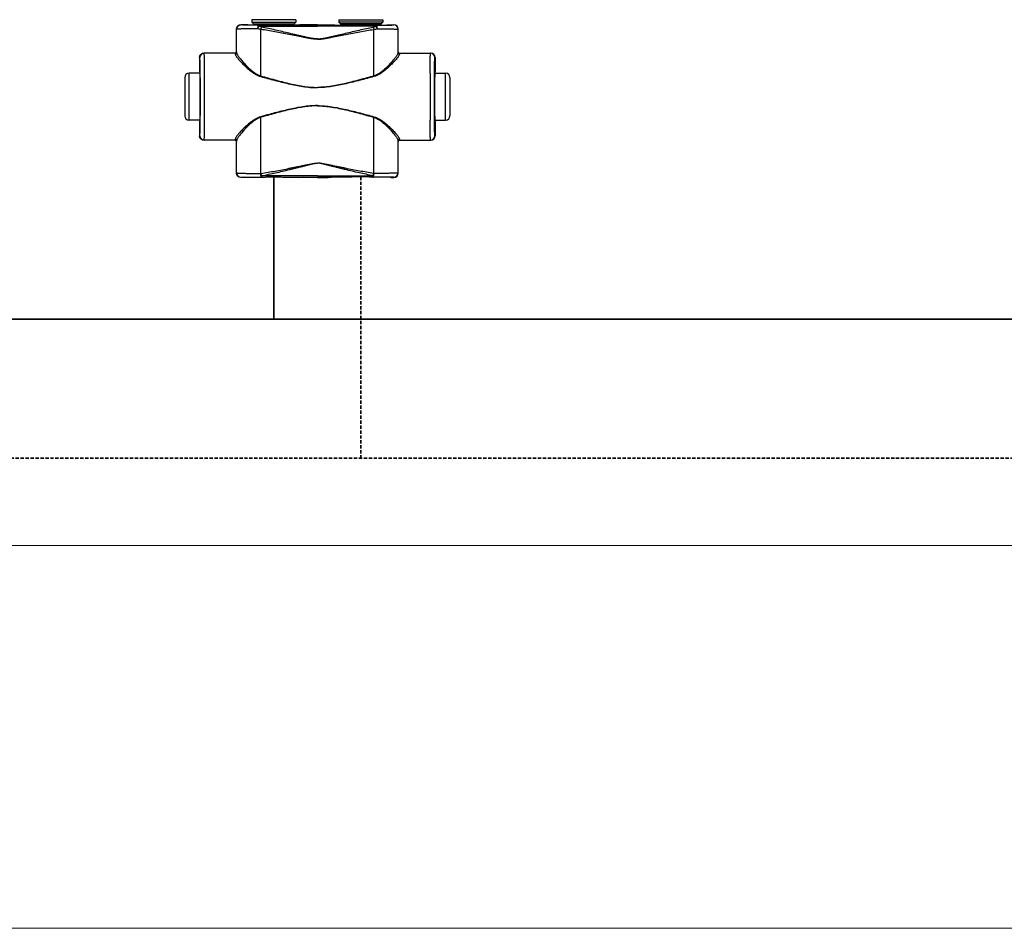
# Model space of a CAD drawing. Header units: millimetres. Extents: x 17747 to 112039, y -74980 to 446921.
# Tile 83 of 256: x 50422 to 50988, y -74980 to -74458. Entities that reach past the tile are written whole.
import ezdxf

# ---------------------------------------------------------------- set-up
doc = ezdxf.new("R2010")
doc.units = ezdxf.units.MM
doc.linetypes.add('phl_thick', pattern=[0])
doc.linetypes.add('VERDECKT', pattern=[9.525, 6.35, -3.175])
for name, color, linetype, lineweight in [('UT_SCHÉMA_PŘÍVOD', 10, 'Continuous', 35), ('UT_SCHÉMA_ZPÁTEČKA', 172, 'VERDECKT', 35), ('VZT_50 POPIS - OBECNE', 7, 'Continuous', 5)]:
    doc.layers.add(name, color=color, linetype=linetype, lineweight=lineweight)

msp = doc.modelspace()

# ---------------------------------------------------------------- linework, layer by layer
at = {"color": 0, "linetype": 'Continuous'}
for p, q in [((50580.55, -74458.31), (50555.35, -74458.31)), ((50555.35, -74458.31), (50555.35, -74459.71)), ((50555.35, -74459.71), (50556.3, -74460.66)), ((50555.35, -74459.71), (50580.55, -74459.71)), ((50556.3, -74460.66), (50579.6, -74460.66)), ((50580.55, -74459.71), (50579.6, -74460.66)), ((50580.55, -74458.31), (50580.55, -74459.71)), ((50605.35, -74458.31), (50630.55, -74458.31)), ((50605.35, -74458.31), (50605.35, -74459.71)), ((50630.55, -74459.71), (50605.35, -74459.71)), ((50605.35, -74459.71), (50606.3, -74460.66)), ((50629.6, -74460.66), (50606.3, -74460.66)), ((50630.55, -74459.71), (50629.6, -74460.66)), ((50630.55, -74458.31), (50630.55, -74459.71)), ((50546.57, -74463.83), (50546.45, -74463.71)), ((50546.45, -74476.71), (50546.45, -74463.71)), ((50549.07, -74461.33), (50548.95, -74461.21)), ((50550.6, -74461.21), (50548.95, -74461.21)), ((50550.95, -74461.31), (50550.6, -74461.21)), ((50556.45, -74461.02), (50579.45, -74461.02)), ((50556.45, -74461.02), (50556.45, -74461.38)), ((50564.1, -74461.4), (50559.25, -74461.4)), ((50559.25, -74462.1), (50559.25, -74461.4)), ((50559.25, -74462.1), (50592.95, -74462.1)), ((50592.95, -74461.4), (50571.8, -74461.4)), ((50579.45, -74461.02), (50579.45, -74461.38)), ((50586.7, -74461.21), (50584.95, -74461.31)), ((50592.95, -74461.21), (50586.7, -74461.21)), ((50592.95, -74461.21), (50599.2, -74461.21)), ((50592.95, -74461.4), (50614.1, -74461.4)), ((50626.65, -74462.1), (50592.95, -74462.1)), ((50599.2, -74461.21), (50600.95, -74461.31)), ((50629.45, -74461.02), (50606.45, -74461.02)), ((50606.45, -74461.02), (50606.45, -74461.38)), ((50621.8, -74461.4), (50626.65, -74461.4)), ((50626.65, -74462.1), (50626.65, -74461.4)), ((50629.45, -74461.02), (50629.45, -74461.38)), ((50634.95, -74461.31), (50635.3, -74461.21)), ((50635.3, -74461.21), (50636.95, -74461.21)), ((50636.83, -74461.33), (50636.95, -74461.21)), ((50639.33, -74463.83), (50639.45, -74463.71)), ((50639.45, -74476.71), (50639.45, -74463.71)), ((50545.75, -74477.51), (50527.75, -74477.51)), ((50546.45, -74476.71), (50546.55, -74476.71)), ((50639.45, -74476.71), (50639.35, -74476.71)), ((50640.15, -74477.51), (50658.15, -74477.51)), ((50525.46, -74480.01), (50525.25, -74480.01)), ((50525.25, -74480.01), (50525.25, -74488.16)), ((50660.44, -74480.01), (50660.65, -74480.01)), ((50660.65, -74480.01), (50660.65, -74488.16)), ((50525.5, -74489.01), (50519.25, -74489.01)), ((50519.25, -74516.01), (50519.25, -74489.01)), ((50525.25, -74488.16), (50525.46, -74488.51)), ((50525.64, -74488.52), (50525.64, -74488.51)), ((50660.26, -74488.52), (50660.26, -74488.51)), ((50660.4, -74489.01), (50666.65, -74489.01)), ((50660.65, -74488.16), (50660.44, -74488.51)), ((50666.65, -74516.01), (50666.65, -74489.01)), ((50516.75, -74491.51), (50516.75, -74513.51)), ((50669.15, -74491.51), (50669.15, -74513.51)), ((50525.5, -74516.01), (50519.25, -74516.01)), ((50525.46, -74516.51), (50525.25, -74516.86)), ((50525.25, -74516.86), (50525.25, -74525.01)), ((50525.64, -74516.51), (50525.64, -74516.5)), ((50660.26, -74516.51), (50660.26, -74516.5)), ((50660.4, -74516.01), (50666.65, -74516.01)), ((50660.44, -74516.51), (50660.65, -74516.86)), ((50660.65, -74516.86), (50660.65, -74525.01)), ((50525.25, -74525.01), (50525.46, -74525.01)), ((50545.75, -74527.51), (50527.75, -74527.51)), ((50546.55, -74528.31), (50546.45, -74528.31)), ((50546.45, -74546.41), (50546.45, -74528.31)), ((50639.35, -74528.31), (50639.45, -74528.31)), ((50639.45, -74546.41), (50639.45, -74528.31)), ((50640.15, -74527.51), (50658.15, -74527.51)), ((50660.65, -74525.01), (50660.44, -74525.01)), ((50546.45, -74546.41), (50546.57, -74546.29)), ((50548.95, -74548.91), (50549.07, -74548.79)), ((50550.6, -74548.91), (50548.95, -74548.91)), ((50550.95, -74548.81), (50550.6, -74548.91)), ((50560.49, -74546.66), (50560.67, -74546.66)), ((50560.82, -74548.72), (50560.99, -74548.72)), ((50592.95, -74547.97), (50560.99, -74547.97)), ((50560.99, -74548.72), (50560.99, -74547.97)), ((50560.99, -74548.72), (50562.25, -74548.72)), ((50573.65, -74548.72), (50592.95, -74548.72)), ((50586.7, -74548.91), (50584.95, -74548.81)), ((50592.95, -74548.91), (50586.7, -74548.91)), ((50592.95, -74547.97), (50624.91, -74547.97)), ((50612.25, -74548.72), (50592.95, -74548.72)), ((50592.95, -74548.91), (50599.2, -74548.91)), ((50599.2, -74548.91), (50600.95, -74548.81)), ((50624.91, -74548.72), (50623.65, -74548.72)), ((50624.91, -74548.72), (50624.91, -74547.97)), ((50625.08, -74548.72), (50624.91, -74548.72)), ((50625.41, -74546.66), (50625.23, -74546.66)), ((50634.95, -74548.81), (50635.3, -74548.91)), ((50635.3, -74548.91), (50636.95, -74548.91)), ((50636.95, -74548.91), (50636.83, -74548.79)), ((50639.45, -74546.41), (50639.33, -74546.29))]:
    msp.add_line(p, q, dxfattribs=at)
for centre, radius, start, end in [((50555.95, -74461.02), 0.5, 0, 45), ((50579.95, -74461.02), 0.5, 135, 180), ((50605.95, -74461.02), 0.5, 0, 45), ((50629.95, -74461.02), 0.5, 135, 180), ((50549.07, -74463.83), 2.5, 90.0025, 179.9975), ((50636.83, -74463.83), 2.5, 0.0025, 89.9975), ((50527.96, -74480.01), 2.5, 90.0022, 180.0011), ((50545.75, -74476.71), 0.8, 270.0036, 359.9972), ((50640.15, -74476.71), 0.8, 180.0028, 269.9964), ((50657.94, -74480.01), 2.5, 359.9989, 89.9978), ((50519.25, -74491.51), 2.5, 90, 180), ((48085.79, -74502.51), 2442.41, 359.68325, 0.31675), ((53100.11, -74502.51), 2442.41, 179.68325, 180.31675), ((50666.65, -74491.51), 2.5, 0, 90), ((50519.25, -74513.51), 2.5, 180, 270), ((50666.65, -74513.51), 2.5, 270, 0), ((50527.96, -74525.01), 2.5, 179.9989, 269.9978), ((50545.75, -74528.31), 0.8, 0.0028, 89.9964), ((50640.15, -74528.31), 0.8, 90.0036, 179.9972), ((50657.94, -74525.01), 2.5, 270.0022, 0.0011), ((50549.07, -74546.29), 2.5, 180.0025, 269.9975), ((50636.83, -74546.29), 2.5, 270.0025, 359.9975)]:
    msp.add_arc(centre, radius, start, end, dxfattribs=at)
at = {"color": 0, "linetype": 'Continuous', "extrusion": (0, 0, -1)}
for centre, major_axis, ratio, start_param, end_param in [((50548.95, -74463.71), (-1.77, 1.77), 0.999973, -0.785384, 0.785384), ((50567.95, -74461.31), (-17, 0), 0.005236, 4.941076, 6.283185), ((50567.95, -74461.31), (-17, 0), 0.005236, 3.141593, 4.483702), ((50527.75, -74480.01), (-2.5, 0), 0.999945, 0, 1.570796), ((50545.65, -74476.71), (-0.8, 0), 0.999986, -3.141593, -1.659157), ((50525.46, -74502.51), (0, 14), 0.010472, 0, 3.141593), ((50527.75, -74525.01), (-2.5, 0), 0.999945, -1.570796, 0), ((50545.65, -74528.31), (0.8, 0), 0.999986, -1.395381, 0), ((50548.95, -74546.41), (1.77, 1.77), 0.999973, -3.926977, -2.356208), ((50567.95, -74548.81), (-17, 0), 0.005236, 0, 1.229157), ((50567.95, -74548.81), (-17, 0), 0.005236, 1.912436, 3.141593)]:
    msp.add_ellipse(centre, major_axis=major_axis, ratio=ratio, start_param=start_param, end_param=end_param, dxfattribs=at)
at = {"color": 0, "linetype": 'Continuous'}
for centre, major_axis, ratio, start_param, end_param in [((50617.95, -74461.31), (17, 0), 0.005236, 3.141593, 4.483702), ((50617.95, -74461.31), (17, 0), 0.005236, 4.941076, 6.283185), ((50636.95, -74463.71), (1.77, 1.77), 0.999973, -0.785384, 0.785384), ((50640.25, -74476.71), (0.8, 0), 0.999986, -3.141593, -1.659157), ((50658.15, -74480.01), (2.5, 0), 0.999945, 0, 1.570796), ((50660.44, -74502.51), (0, 14), 0.010472, 0, 3.141593), ((50640.25, -74528.31), (-0.8, 0), 0.999986, -1.395381, 0), ((50658.15, -74525.01), (2.5, 0), 0.999945, -1.570796, 0), ((50617.95, -74548.81), (17, 0), 0.005236, 1.912436, 3.141593), ((50617.95, -74548.81), (17, 0), 0.005236, 0, 1.229157), ((50636.95, -74546.41), (-1.77, 1.77), 0.999973, -3.926977, -2.356208)]:
    msp.add_ellipse(centre, major_axis=major_axis, ratio=ratio, start_param=start_param, end_param=end_param, dxfattribs=at)
for points, knots in [([(50558.63, -74463.52), (50557.8, -74463.52), (50556.19, -74463.53), (50554.23, -74463.55), (50552.76, -74463.58), (50551.76, -74463.59), (50550.83, -74463.61), (50549.98, -74463.63), (50549.21, -74463.65), (50548.54, -74463.67), (50547.96, -74463.7), (50547.54, -74463.72), (50547.26, -74463.74), (50547.08, -74463.75), (50546.93, -74463.76), (50546.81, -74463.78), (50546.71, -74463.79), (50546.64, -74463.8), (50546.6, -74463.81), (50546.57, -74463.83), (50546.57, -74463.83)], [0, 0, 0, 0, 0.207034, 0.39928, 0.488214, 0.57154, 0.648707, 0.71921, 0.782588, 0.838437, 0.886403, 0.926186, 0.942933, 0.957549, 0.970012, 0.98031, 0.988432, 0.994377, 0.998178, 1, 1, 1, 1]), ([(50546.58, -74477.25), (50546.58, -74476.12), (50546.58, -74471.65), (50546.58, -74467.18), (50546.57, -74463.83)], [0, 0, 0, 0, 0.250733, 1, 1, 1, 1]), ([(50559.25, -74461.4), (50558.54, -74461.4), (50557.19, -74461.4), (50555.53, -74461.39), (50554.29, -74461.39), (50553.44, -74461.39), (50552.66, -74461.38), (50551.94, -74461.38), (50551.3, -74461.37), (50550.73, -74461.37), (50550.24, -74461.36), (50549.89, -74461.36), (50549.65, -74461.35), (50549.5, -74461.35), (50549.38, -74461.35), (50549.27, -74461.34), (50549.2, -74461.34), (50549.15, -74461.34), (50549.13, -74461.34), (50549.1, -74461.34), (50549.09, -74461.34), (50549.08, -74461.33), (50549.07, -74461.33), (50549.07, -74461.33)], [0, 0, 0, 0, 0.207653, 0.400343, 0.489423, 0.572844, 0.650059, 0.720565, 0.783909, 0.839692, 0.887568, 0.927242, 0.943927, 0.958477, 0.970869, 0.981088, 0.989117, 0.992306, 0.994945, 0.997032, 0.998568, 0.999554, 1, 1, 1, 1]), ([(50559.25, -74461.4), (50559.16, -74461.4), (50559.06, -74461.51), (50558.98, -74461.65), (50558.91, -74461.8), (50558.84, -74462.02), (50558.76, -74462.34), (50558.7, -74462.7), (50558.66, -74463.1), (50558.64, -74463.38), (50558.63, -74463.52)], [0, 0, 0, 0, 0.117156, 0.161001, 0.211236, 0.330442, 0.472834, 0.634922, 0.812344, 1, 1, 1, 1]), ([(50559.25, -74462.1), (50559.12, -74462.3), (50558.9, -74462.77), (50558.72, -74463.26), (50558.63, -74463.52)], [0, 0, 0, 0, 0.464895, 1, 1, 1, 1]), ([(50560.5, -74463.88), (50560.34, -74463.86), (50559.71, -74463.76), (50559.09, -74463.63), (50558.63, -74463.52)], [0, 0, 0, 0, 0.252579, 1, 1, 1, 1]), ([(50560.82, -74462.54), (50560.69, -74462.52), (50560.15, -74462.4), (50559.63, -74462.23), (50559.25, -74462.1)], [0, 0, 0, 0, 0.253704, 1, 1, 1, 1]), ([(50560.82, -74462.54), (50560.76, -74462.75), (50560.64, -74463.19), (50560.54, -74463.64), (50560.5, -74463.88)], [0, 0, 0, 0, 0.464569, 1, 1, 1, 1]), ([(50592.95, -74469.52), (50592.95, -74469.52), (50592.26, -74469.52), (50590.88, -74469.44), (50588.83, -74469.16), (50586.79, -74468.81), (50584.08, -74468.3), (50580.71, -74467.64), (50576.66, -74466.84), (50572.62, -74466.06), (50568.58, -74465.3), (50564.54, -74464.57), (50561.84, -74464.11), (50560.5, -74463.88)], [0.5000015, 0.5000015, 0.5000015, 0.5000015, 0.500002, 0.5313979, 0.5627848, 0.5941575, 0.6255147, 0.6881766, 0.7507583, 0.8132458, 0.8756245, 0.9378805, 1, 1, 1, 1]), ([(50560.51, -74490.65), (50560.51, -74488.42), (50560.51, -74479.49), (50560.5, -74470.57), (50560.5, -74463.88)], [0, 0, 0, 0, 0.250952, 1, 1, 1, 1]), ([(50592.95, -74469.34), (50592.95, -74469.34), (50592.61, -74469.34), (50591.92, -74469.31), (50590.54, -74469.18), (50588.84, -74468.9), (50586.82, -74468.48), (50584.81, -74468.02), (50582.8, -74467.55), (50580.13, -74466.91), (50576.79, -74466.11), (50572.8, -74465.16), (50568.8, -74464.25), (50564.81, -74463.37), (50562.15, -74462.81), (50560.82, -74462.54)], [0.499995, 0.499995, 0.499995, 0.499995, 0.4999958, 0.5157333, 0.5314718, 0.5629204, 0.5943483, 0.6257534, 0.6571339, 0.6884877, 0.7511054, 0.813586, 0.8759088, 0.9380534, 1, 1, 1, 1]), ([(50571.8, -74461.4), (50571.17, -74461.4), (50569.88, -74461.43), (50567.95, -74461.45), (50566.02, -74461.43), (50564.73, -74461.4), (50564.1, -74461.4)], [0, 0, 0, 0, 0.248355, 0.5, 0.751645, 1, 1, 1, 1]), ([(50592.95, -74469.34), (50592.95, -74469.34), (50593.3, -74469.34), (50593.98, -74469.31), (50595.36, -74469.18), (50597.06, -74468.9), (50599.08, -74468.48), (50601.09, -74468.02), (50603.1, -74467.55), (50605.77, -74466.91), (50609.11, -74466.11), (50613.1, -74465.16), (50617.1, -74464.25), (50621.09, -74463.37), (50623.75, -74462.81), (50625.08, -74462.54)], [0.499995, 0.499995, 0.499995, 0.499995, 0.4999958, 0.5157333, 0.5314718, 0.5629204, 0.5943483, 0.6257534, 0.6571339, 0.6884877, 0.7511054, 0.813586, 0.8759088, 0.9380534, 1, 1, 1, 1]), ([(50592.95, -74469.52), (50592.95, -74469.52), (50593.64, -74469.52), (50595.02, -74469.44), (50597.07, -74469.16), (50599.11, -74468.81), (50601.82, -74468.3), (50605.19, -74467.64), (50609.24, -74466.84), (50613.28, -74466.06), (50617.33, -74465.3), (50621.36, -74464.57), (50624.06, -74464.11), (50625.4, -74463.88)], [0.5000015, 0.5000015, 0.5000015, 0.5000015, 0.500002, 0.5313979, 0.5627848, 0.5941575, 0.6255147, 0.6881766, 0.7507583, 0.8132458, 0.8756245, 0.9378805, 1, 1, 1, 1]), ([(50614.1, -74461.4), (50614.73, -74461.4), (50616.02, -74461.43), (50617.95, -74461.45), (50619.88, -74461.43), (50621.17, -74461.4), (50621.8, -74461.4)], [0, 0, 0, 0, 0.248355, 0.5, 0.751645, 1, 1, 1, 1]), ([(50625.08, -74462.54), (50625.21, -74462.52), (50625.75, -74462.4), (50626.27, -74462.23), (50626.65, -74462.1)], [0, 0, 0, 0, 0.253704, 1, 1, 1, 1]), ([(50625.08, -74462.54), (50625.14, -74462.75), (50625.26, -74463.19), (50625.36, -74463.64), (50625.4, -74463.88)], [0, 0, 0, 0, 0.464569, 1, 1, 1, 1]), ([(50625.39, -74490.65), (50625.39, -74488.42), (50625.39, -74479.49), (50625.4, -74470.57), (50625.4, -74463.88)], [0, 0, 0, 0, 0.250952, 1, 1, 1, 1]), ([(50625.4, -74463.88), (50625.56, -74463.86), (50626.19, -74463.76), (50626.81, -74463.63), (50627.27, -74463.52)], [0, 0, 0, 0, 0.252579, 1, 1, 1, 1]), ([(50626.65, -74461.4), (50627.36, -74461.4), (50628.71, -74461.4), (50630.37, -74461.39), (50631.61, -74461.39), (50632.46, -74461.39), (50633.24, -74461.38), (50633.96, -74461.38), (50634.6, -74461.37), (50635.17, -74461.37), (50635.66, -74461.36), (50636.01, -74461.36), (50636.25, -74461.35), (50636.4, -74461.35), (50636.52, -74461.35), (50636.63, -74461.34), (50636.7, -74461.34), (50636.75, -74461.34), (50636.78, -74461.34), (50636.8, -74461.34), (50636.81, -74461.34), (50636.82, -74461.33), (50636.83, -74461.33), (50636.83, -74461.33)], [0, 0, 0, 0, 0.207653, 0.400343, 0.489423, 0.572844, 0.650059, 0.720565, 0.783909, 0.839692, 0.887568, 0.927242, 0.943927, 0.958477, 0.970869, 0.981088, 0.989117, 0.992306, 0.994945, 0.997032, 0.998568, 0.999554, 1, 1, 1, 1]), ([(50626.65, -74461.4), (50626.74, -74461.4), (50626.84, -74461.51), (50626.92, -74461.65), (50626.99, -74461.8), (50627.06, -74462.02), (50627.14, -74462.34), (50627.2, -74462.7), (50627.24, -74463.1), (50627.26, -74463.38), (50627.27, -74463.52)], [0, 0, 0, 0, 0.117156, 0.161001, 0.211236, 0.330442, 0.472834, 0.634922, 0.812344, 1, 1, 1, 1]), ([(50626.65, -74462.1), (50626.78, -74462.3), (50627.01, -74462.77), (50627.18, -74463.26), (50627.27, -74463.52)], [0, 0, 0, 0, 0.464895, 1, 1, 1, 1]), ([(50627.27, -74463.52), (50628.1, -74463.52), (50629.71, -74463.53), (50631.67, -74463.55), (50633.14, -74463.58), (50634.14, -74463.59), (50635.07, -74463.61), (50635.92, -74463.63), (50636.69, -74463.65), (50637.36, -74463.67), (50637.94, -74463.7), (50638.36, -74463.72), (50638.64, -74463.74), (50638.82, -74463.75), (50638.97, -74463.76), (50639.09, -74463.78), (50639.19, -74463.79), (50639.26, -74463.8), (50639.3, -74463.81), (50639.33, -74463.83), (50639.33, -74463.83)], [0, 0, 0, 0, 0.207034, 0.39928, 0.488214, 0.57154, 0.648707, 0.71921, 0.782588, 0.838437, 0.886403, 0.926186, 0.942933, 0.957549, 0.970012, 0.98031, 0.988432, 0.994377, 0.998178, 1, 1, 1, 1]), ([(50639.32, -74477.25), (50639.32, -74476.12), (50639.32, -74471.65), (50639.32, -74467.18), (50639.33, -74463.83)], [0, 0, 0, 0, 0.250733, 1, 1, 1, 1]), ([(50528.16, -74489.01), (50528.15, -74488.17), (50528.14, -74486.57), (50528.13, -74484.63), (50528.11, -74483.22), (50528.1, -74482.26), (50528.09, -74481.39), (50528.07, -74480.6), (50528.06, -74479.9), (50528.05, -74479.28), (50528.03, -74478.75), (50528.02, -74478.37), (50528.01, -74478.11), (50528, -74477.96), (50528, -74477.82), (50527.99, -74477.71), (50527.98, -74477.63), (50527.98, -74477.57), (50527.97, -74477.53), (50527.96, -74477.51), (50527.96, -74477.51), (50527.96, -74477.51)], [0, 0, 0, 0, 0.218984, 0.416191, 0.505653, 0.588551, 0.664564, 0.733396, 0.794781, 0.848478, 0.894279, 0.932006, 0.947796, 0.961515, 0.973152, 0.982695, 0.990138, 0.995479, 0.998726, 0.999584, 1, 1, 1, 1]), ([(50545.75, -74477.51), (50545.76, -74477.51), (50545.76, -74477.51), (50545.76, -74477.52), (50545.76, -74477.53), (50545.76, -74477.55), (50545.77, -74477.59), (50545.77, -74477.65), (50545.77, -74477.72), (50545.78, -74477.81), (50545.78, -74477.91), (50545.78, -74477.99), (50545.78, -74478.03)], [0, 0, 0, 0, 0.005122, 0.017304, 0.037118, 0.064661, 0.143035, 0.252499, 0.393016, 0.564526, 0.766907, 1, 1, 1, 1]), ([(50546.58, -74477.25), (50546.58, -74477.35), (50546.54, -74477.55), (50546.36, -74477.81), (50546.1, -74477.99), (50545.89, -74478.03), (50545.78, -74478.03)], [0, 0, 0, 0, 0.247572, 0.496581, 0.747591, 1, 1, 1, 1]), ([(50546.55, -74476.71), (50546.56, -74476.71), (50546.56, -74476.71), (50546.56, -74476.72), (50546.56, -74476.73), (50546.56, -74476.75), (50546.57, -74476.79), (50546.57, -74476.85), (50546.57, -74476.93), (50546.58, -74477.02), (50546.58, -74477.13), (50546.58, -74477.2), (50546.58, -74477.25)], [0, 0, 0, 0, 0.005057, 0.017214, 0.037015, 0.06455, 0.142921, 0.252392, 0.392925, 0.564459, 0.766871, 1, 1, 1, 1]), ([(50546.58, -74477.25), (50546.58, -74477.31), (50546.6, -74477.46), (50546.67, -74477.69), (50546.78, -74477.95), (50546.97, -74478.35), (50547.31, -74478.91), (50547.81, -74479.64), (50548.42, -74480.45), (50549.39, -74481.66), (50550.81, -74483.29), (50552.74, -74485.31), (50554.55, -74487), (50556.17, -74488.31), (50557.95, -74489.57), (50559.44, -74490.34), (50560.51, -74490.65)], [0, 0, 0, 0, 0.010286, 0.022433, 0.036551, 0.052653, 0.090607, 0.135698, 0.187142, 0.244158, 0.372094, 0.514728, 0.6685, 0.748767, 0.830965, 1, 1, 1, 1]), ([(50639.32, -74477.25), (50639.32, -74477.31), (50639.3, -74477.46), (50639.23, -74477.69), (50639.12, -74477.95), (50638.93, -74478.35), (50638.59, -74478.91), (50638.09, -74479.64), (50637.48, -74480.45), (50636.51, -74481.66), (50635.09, -74483.29), (50633.16, -74485.31), (50631.35, -74487), (50629.73, -74488.31), (50627.95, -74489.57), (50626.46, -74490.34), (50625.39, -74490.65)], [0, 0, 0, 0, 0.010286, 0.022433, 0.036551, 0.052653, 0.090607, 0.135698, 0.187142, 0.244158, 0.372094, 0.514728, 0.6685, 0.748767, 0.830965, 1, 1, 1, 1]), ([(50639.35, -74476.71), (50639.34, -74476.71), (50639.34, -74476.71), (50639.34, -74476.72), (50639.34, -74476.73), (50639.34, -74476.75), (50639.33, -74476.79), (50639.33, -74476.85), (50639.33, -74476.93), (50639.32, -74477.02), (50639.32, -74477.13), (50639.32, -74477.2), (50639.32, -74477.25)], [0, 0, 0, 0, 0.005057, 0.017214, 0.037015, 0.06455, 0.142921, 0.252392, 0.392925, 0.564459, 0.766871, 1, 1, 1, 1]), ([(50639.32, -74477.25), (50639.32, -74477.35), (50639.36, -74477.55), (50639.54, -74477.81), (50639.8, -74477.99), (50640.01, -74478.03), (50640.12, -74478.03)], [0, 0, 0, 0, 0.247572, 0.496581, 0.747591, 1, 1, 1, 1]), ([(50640.15, -74477.51), (50640.14, -74477.51), (50640.14, -74477.51), (50640.14, -74477.52), (50640.14, -74477.53), (50640.14, -74477.55), (50640.13, -74477.59), (50640.13, -74477.65), (50640.13, -74477.72), (50640.12, -74477.81), (50640.12, -74477.91), (50640.12, -74477.99), (50640.12, -74478.03)], [0, 0, 0, 0, 0.005122, 0.017304, 0.037118, 0.064661, 0.143035, 0.252499, 0.393016, 0.564526, 0.766907, 1, 1, 1, 1]), ([(50657.74, -74489.01), (50657.75, -74488.17), (50657.76, -74486.57), (50657.78, -74484.63), (50657.79, -74483.22), (50657.8, -74482.26), (50657.81, -74481.39), (50657.83, -74480.6), (50657.84, -74479.9), (50657.85, -74479.28), (50657.87, -74478.75), (50657.88, -74478.37), (50657.89, -74478.11), (50657.9, -74477.96), (50657.9, -74477.82), (50657.91, -74477.71), (50657.92, -74477.63), (50657.92, -74477.57), (50657.93, -74477.53), (50657.94, -74477.51), (50657.94, -74477.51), (50657.94, -74477.51)], [0, 0, 0, 0, 0.218984, 0.416191, 0.505653, 0.588551, 0.664564, 0.733396, 0.794781, 0.848478, 0.894279, 0.932006, 0.947796, 0.961515, 0.973152, 0.982695, 0.990138, 0.995479, 0.998726, 0.999584, 1, 1, 1, 1]), ([(50525.64, -74488.51), (50525.64, -74487.88), (50525.63, -74486.69), (50525.61, -74485.24), (50525.6, -74484.19), (50525.59, -74483.49), (50525.57, -74482.85), (50525.56, -74482.27), (50525.55, -74481.75), (50525.54, -74481.3), (50525.53, -74480.92), (50525.52, -74480.64), (50525.51, -74480.45), (50525.5, -74480.33), (50525.49, -74480.24), (50525.49, -74480.16), (50525.48, -74480.1), (50525.47, -74480.05), (50525.47, -74480.03), (50525.46, -74480.01), (50525.46, -74480.01)], [0, 0, 0, 0, 0.221931, 0.420259, 0.509783, 0.592499, 0.668149, 0.736495, 0.797321, 0.850436, 0.895675, 0.932895, 0.948462, 0.961984, 0.973451, 0.982856, 0.990196, 0.99547, 0.998697, 1, 1, 1, 1]), ([(50545.78, -74478.03), (50545.78, -74478.09), (50545.81, -74478.23), (50545.88, -74478.46), (50545.99, -74478.7), (50546.2, -74479.09), (50546.55, -74479.63), (50547.08, -74480.34), (50547.73, -74481.12), (50548.76, -74482.31), (50550.27, -74483.89), (50552.31, -74485.85), (50554.22, -74487.49), (50555.92, -74488.76), (50557.77, -74489.97), (50559.32, -74490.69), (50560.41, -74490.99)], [0, 0, 0, 0, 0.009694, 0.02127, 0.034861, 0.050494, 0.087694, 0.13227, 0.183417, 0.240322, 0.368483, 0.511765, 0.666448, 0.747227, 0.829948, 1, 1, 1, 1]), ([(50640.12, -74478.03), (50640.12, -74478.09), (50640.09, -74478.23), (50640.02, -74478.46), (50639.91, -74478.7), (50639.7, -74479.09), (50639.35, -74479.63), (50638.82, -74480.34), (50638.17, -74481.12), (50637.14, -74482.31), (50635.64, -74483.89), (50633.59, -74485.85), (50631.68, -74487.49), (50629.99, -74488.76), (50628.13, -74489.97), (50626.58, -74490.69), (50625.49, -74490.99)], [0, 0, 0, 0, 0.009694, 0.02127, 0.034861, 0.050494, 0.087694, 0.13227, 0.183417, 0.240322, 0.368483, 0.511765, 0.666448, 0.747227, 0.829948, 1, 1, 1, 1]), ([(50660.26, -74488.51), (50660.26, -74487.88), (50660.27, -74486.69), (50660.29, -74485.24), (50660.3, -74484.19), (50660.31, -74483.49), (50660.33, -74482.85), (50660.34, -74482.27), (50660.35, -74481.75), (50660.36, -74481.3), (50660.37, -74480.92), (50660.38, -74480.64), (50660.39, -74480.45), (50660.4, -74480.33), (50660.41, -74480.24), (50660.41, -74480.16), (50660.42, -74480.1), (50660.43, -74480.05), (50660.43, -74480.03), (50660.44, -74480.01), (50660.44, -74480.01)], [0, 0, 0, 0, 0.221931, 0.420259, 0.509783, 0.592499, 0.668149, 0.736495, 0.797321, 0.850436, 0.895675, 0.932895, 0.948462, 0.961984, 0.973451, 0.982856, 0.990196, 0.99547, 0.998697, 1, 1, 1, 1]), ([(50525.64, -74516.5), (50525.66, -74514.31), (50525.69, -74509.64), (50525.7, -74502.51), (50525.69, -74495.38), (50525.66, -74490.72), (50525.64, -74488.52)], [0, 0, 0, 0, 0.235226, 0.499987, 0.764754, 1, 1, 1, 1]), ([(50660.26, -74516.5), (50660.24, -74514.31), (50660.21, -74509.64), (50660.2, -74502.51), (50660.21, -74495.38), (50660.24, -74490.72), (50660.26, -74488.52)], [0, 0, 0, 0, 0.235226, 0.499987, 0.764754, 1, 1, 1, 1]), ([(50560.51, -74490.65), (50560.5, -74490.68), (50560.47, -74490.79), (50560.44, -74490.9), (50560.41, -74490.99)], [0, 0, 0, 0, 0.258378, 1, 1, 1, 1]), ([(50560.41, -74490.99), (50563.07, -74491.7), (50567.07, -74492.78), (50572.43, -74494.15), (50576.47, -74495.12), (50580.54, -74496), (50584.64, -74496.73), (50588.09, -74497.14), (50590.87, -74497.32), (50592.26, -74497.34), (50592.95, -74497.34), (50592.95, -74497.34)], [0, 0, 0, 0, 0.1245061, 0.1869228, 0.2494269, 0.3120016, 0.3746311, 0.4372993, 0.4686472, 0.4999998, 0.5, 0.5, 0.5, 0.5]), ([(50560.51, -74490.65), (50563.17, -74491.39), (50567.15, -74492.5), (50572.49, -74493.9), (50576.51, -74494.9), (50580.57, -74495.81), (50584.66, -74496.56), (50588.1, -74496.99), (50590.87, -74497.17), (50592.26, -74497.2), (50592.95, -74497.2), (50592.95, -74497.2)], [0, 0, 0, 0, 0.1244767, 0.1868883, 0.2493924, 0.3119715, 0.3746087, 0.437287, 0.4686409, 0.4999998, 0.5, 0.5, 0.5, 0.5]), ([(50625.39, -74490.65), (50622.74, -74491.39), (50618.75, -74492.5), (50613.41, -74493.9), (50609.39, -74494.9), (50605.33, -74495.81), (50601.24, -74496.56), (50597.8, -74496.99), (50595.03, -74497.17), (50593.64, -74497.2), (50592.95, -74497.2), (50592.95, -74497.2)], [0, 0, 0, 0, 0.1244767, 0.1868883, 0.2493924, 0.3119715, 0.3746087, 0.437287, 0.4686409, 0.4999998, 0.5, 0.5, 0.5, 0.5]), ([(50625.49, -74490.99), (50622.83, -74491.7), (50618.83, -74492.78), (50613.47, -74494.15), (50609.43, -74495.12), (50605.36, -74496), (50601.26, -74496.73), (50597.81, -74497.14), (50595.04, -74497.32), (50593.65, -74497.34), (50592.95, -74497.34), (50592.95, -74497.34)], [0, 0, 0, 0, 0.1245061, 0.1869228, 0.2494269, 0.3120016, 0.3746311, 0.4372993, 0.4686472, 0.4999998, 0.5, 0.5, 0.5, 0.5]), ([(50625.39, -74490.65), (50625.4, -74490.68), (50625.43, -74490.79), (50625.46, -74490.9), (50625.49, -74490.99)], [0, 0, 0, 0, 0.258378, 1, 1, 1, 1]), ([(50592.95, -74507.68), (50591.56, -74507.68), (50588.78, -74507.8), (50584.64, -74508.29), (50580.54, -74509.02), (50576.47, -74509.9), (50572.43, -74510.87), (50567.07, -74512.24), (50563.07, -74513.32), (50560.41, -74514.03)], [0.5, 0.5, 0.5, 0.5, 0.5626889, 0.6253582, 0.6879892, 0.7505657, 0.8130716, 0.8754902, 1, 1, 1, 1]), ([(50592.95, -74507.82), (50591.56, -74507.82), (50588.79, -74507.95), (50584.66, -74508.46), (50580.57, -74509.21), (50576.51, -74510.12), (50572.49, -74511.12), (50567.15, -74512.52), (50563.17, -74513.63), (50560.51, -74514.37)], [0.5, 0.5, 0.5, 0.5, 0.5627005, 0.6253799, 0.6880187, 0.7505997, 0.8131057, 0.8755193, 1, 1, 1, 1]), ([(50592.95, -74507.68), (50594.34, -74507.68), (50597.12, -74507.8), (50601.26, -74508.29), (50605.36, -74509.02), (50609.43, -74509.9), (50613.47, -74510.87), (50618.83, -74512.24), (50622.83, -74513.32), (50625.49, -74514.03)], [0.5, 0.5, 0.5, 0.5, 0.5626889, 0.6253582, 0.6879892, 0.7505657, 0.8130716, 0.8754902, 1, 1, 1, 1]), ([(50592.95, -74507.82), (50594.34, -74507.82), (50597.11, -74507.95), (50601.24, -74508.46), (50605.33, -74509.21), (50609.39, -74510.12), (50613.41, -74511.12), (50618.75, -74512.52), (50622.74, -74513.63), (50625.39, -74514.37)], [0.5, 0.5, 0.5, 0.5, 0.5627005, 0.6253799, 0.6880187, 0.7505997, 0.8131057, 0.8755193, 1, 1, 1, 1]), ([(50525.46, -74525.01), (50525.46, -74525.01), (50525.47, -74524.99), (50525.47, -74524.97), (50525.48, -74524.92), (50525.49, -74524.86), (50525.49, -74524.78), (50525.5, -74524.69), (50525.51, -74524.57), (50525.52, -74524.38), (50525.53, -74524.11), (50525.54, -74523.72), (50525.55, -74523.27), (50525.56, -74522.75), (50525.57, -74522.17), (50525.59, -74521.53), (50525.6, -74520.83), (50525.61, -74519.78), (50525.63, -74518.33), (50525.64, -74517.14), (50525.64, -74516.51)], [0, 0, 0, 0, 0.001303, 0.00453, 0.009804, 0.017144, 0.026549, 0.038016, 0.051538, 0.067105, 0.104325, 0.149564, 0.202679, 0.263505, 0.331851, 0.407501, 0.490217, 0.579741, 0.778069, 1, 1, 1, 1]), ([(50527.96, -74527.51), (50527.96, -74527.51), (50527.96, -74527.51), (50527.97, -74527.49), (50527.98, -74527.45), (50527.98, -74527.39), (50527.99, -74527.31), (50528, -74527.2), (50528, -74527.06), (50528.01, -74526.91), (50528.02, -74526.65), (50528.03, -74526.27), (50528.05, -74525.74), (50528.06, -74525.13), (50528.07, -74524.42), (50528.09, -74523.63), (50528.1, -74522.76), (50528.11, -74521.8), (50528.13, -74520.39), (50528.14, -74518.45), (50528.15, -74516.85), (50528.16, -74516.01)], [0, 0, 0, 0, 0.000416, 0.001274, 0.004521, 0.009862, 0.017305, 0.026849, 0.038485, 0.052204, 0.067994, 0.105721, 0.151522, 0.205219, 0.266604, 0.335437, 0.411449, 0.494347, 0.58381, 0.781016, 1, 1, 1, 1]), ([(50560.41, -74514.03), (50559.32, -74514.33), (50557.77, -74515.06), (50555.92, -74516.26), (50554.22, -74517.53), (50552.31, -74519.17), (50550.27, -74521.13), (50548.76, -74522.71), (50547.73, -74523.9), (50547.08, -74524.68), (50546.55, -74525.39), (50546.2, -74525.93), (50545.99, -74526.32), (50545.88, -74526.57), (50545.81, -74526.79), (50545.78, -74526.93), (50545.78, -74526.99)], [0, 0, 0, 0, 0.170052, 0.252774, 0.333553, 0.488235, 0.631517, 0.759678, 0.816583, 0.86773, 0.912306, 0.949506, 0.965139, 0.978731, 0.990306, 1, 1, 1, 1]), ([(50560.51, -74514.37), (50559.44, -74514.68), (50557.95, -74515.45), (50556.17, -74516.71), (50554.55, -74518.02), (50552.74, -74519.71), (50550.81, -74521.73), (50549.39, -74523.36), (50548.42, -74524.57), (50547.81, -74525.38), (50547.31, -74526.11), (50546.97, -74526.67), (50546.78, -74527.07), (50546.67, -74527.33), (50546.6, -74527.56), (50546.58, -74527.71), (50546.58, -74527.77)], [0, 0, 0, 0, 0.169036, 0.251233, 0.3315, 0.485272, 0.627906, 0.755842, 0.812858, 0.864302, 0.909393, 0.947347, 0.963449, 0.977567, 0.989714, 1, 1, 1, 1]), ([(50560.51, -74514.37), (50560.5, -74514.34), (50560.47, -74514.23), (50560.44, -74514.12), (50560.41, -74514.03)], [0, 0, 0, 0, 0.258378, 1, 1, 1, 1]), ([(50560.49, -74546.66), (50560.5, -74543.99), (50560.5, -74533.22), (50560.51, -74522.46), (50560.51, -74514.37)], [0, 0, 0, 0, 0.248459, 1, 1, 1, 1]), ([(50625.39, -74514.37), (50625.4, -74514.34), (50625.43, -74514.23), (50625.46, -74514.12), (50625.49, -74514.03)], [0, 0, 0, 0, 0.258378, 1, 1, 1, 1]), ([(50625.39, -74514.37), (50626.46, -74514.68), (50627.95, -74515.45), (50629.73, -74516.71), (50631.35, -74518.02), (50633.16, -74519.71), (50635.09, -74521.73), (50636.51, -74523.36), (50637.48, -74524.57), (50638.09, -74525.38), (50638.59, -74526.11), (50638.93, -74526.67), (50639.12, -74527.07), (50639.23, -74527.33), (50639.3, -74527.56), (50639.32, -74527.71), (50639.32, -74527.77)], [0, 0, 0, 0, 0.169036, 0.251233, 0.3315, 0.485272, 0.627906, 0.755842, 0.812858, 0.864302, 0.909393, 0.947347, 0.963449, 0.977567, 0.989714, 1, 1, 1, 1]), ([(50625.41, -74546.66), (50625.41, -74543.99), (50625.4, -74533.22), (50625.39, -74522.46), (50625.39, -74514.37)], [0, 0, 0, 0, 0.248459, 1, 1, 1, 1]), ([(50625.49, -74514.03), (50626.58, -74514.33), (50628.13, -74515.06), (50629.99, -74516.26), (50631.68, -74517.53), (50633.59, -74519.17), (50635.64, -74521.13), (50637.14, -74522.71), (50638.17, -74523.9), (50638.82, -74524.68), (50639.35, -74525.39), (50639.7, -74525.93), (50639.91, -74526.32), (50640.02, -74526.57), (50640.09, -74526.79), (50640.12, -74526.93), (50640.12, -74526.99)], [0, 0, 0, 0, 0.170052, 0.252774, 0.333553, 0.488235, 0.631517, 0.759678, 0.816583, 0.86773, 0.912306, 0.949506, 0.965139, 0.978731, 0.990306, 1, 1, 1, 1]), ([(50657.94, -74527.51), (50657.94, -74527.51), (50657.94, -74527.51), (50657.93, -74527.49), (50657.92, -74527.45), (50657.92, -74527.39), (50657.91, -74527.31), (50657.9, -74527.2), (50657.9, -74527.06), (50657.89, -74526.91), (50657.88, -74526.65), (50657.87, -74526.27), (50657.85, -74525.74), (50657.84, -74525.13), (50657.83, -74524.42), (50657.81, -74523.63), (50657.8, -74522.76), (50657.79, -74521.8), (50657.78, -74520.39), (50657.76, -74518.45), (50657.75, -74516.85), (50657.74, -74516.01)], [0, 0, 0, 0, 0.000416, 0.001274, 0.004521, 0.009862, 0.017305, 0.026849, 0.038485, 0.052204, 0.067994, 0.105721, 0.151522, 0.205219, 0.266604, 0.335437, 0.411449, 0.494347, 0.58381, 0.781016, 1, 1, 1, 1]), ([(50660.44, -74525.01), (50660.44, -74525.01), (50660.43, -74524.99), (50660.43, -74524.97), (50660.42, -74524.92), (50660.41, -74524.86), (50660.41, -74524.78), (50660.4, -74524.69), (50660.39, -74524.57), (50660.38, -74524.38), (50660.37, -74524.11), (50660.36, -74523.72), (50660.35, -74523.27), (50660.34, -74522.75), (50660.33, -74522.17), (50660.31, -74521.53), (50660.3, -74520.83), (50660.29, -74519.78), (50660.27, -74518.33), (50660.26, -74517.14), (50660.26, -74516.51)], [0, 0, 0, 0, 0.001303, 0.00453, 0.009804, 0.017144, 0.026549, 0.038016, 0.051538, 0.067105, 0.104325, 0.149564, 0.202679, 0.263505, 0.331851, 0.407501, 0.490217, 0.579741, 0.778069, 1, 1, 1, 1]), ([(50545.78, -74526.99), (50545.78, -74527.03), (50545.78, -74527.11), (50545.78, -74527.21), (50545.77, -74527.3), (50545.77, -74527.37), (50545.77, -74527.43), (50545.76, -74527.47), (50545.76, -74527.49), (50545.76, -74527.5), (50545.76, -74527.51), (50545.76, -74527.51), (50545.75, -74527.51)], [0, 0, 0, 0, 0.233093, 0.435474, 0.606984, 0.747501, 0.856965, 0.935339, 0.962882, 0.982696, 0.994878, 1, 1, 1, 1]), ([(50546.58, -74527.77), (50546.58, -74527.67), (50546.54, -74527.47), (50546.36, -74527.21), (50546.1, -74527.03), (50545.89, -74526.99), (50545.78, -74526.99)], [0, 0, 0, 0, 0.247572, 0.496581, 0.747591, 1, 1, 1, 1]), ([(50546.58, -74527.77), (50546.58, -74527.82), (50546.58, -74527.89), (50546.58, -74528), (50546.57, -74528.1), (50546.57, -74528.17), (50546.57, -74528.23), (50546.56, -74528.27), (50546.56, -74528.29), (50546.56, -74528.3), (50546.56, -74528.31), (50546.56, -74528.31), (50546.55, -74528.31)], [0, 0, 0, 0, 0.23313, 0.435541, 0.607074, 0.747608, 0.857079, 0.93545, 0.962985, 0.982786, 0.994943, 1, 1, 1, 1]), ([(50546.57, -74546.29), (50546.57, -74544.76), (50546.58, -74538.58), (50546.58, -74532.41), (50546.58, -74527.77)], [0, 0, 0, 0, 0.248801, 1, 1, 1, 1]), ([(50639.32, -74527.77), (50639.32, -74527.67), (50639.36, -74527.47), (50639.54, -74527.21), (50639.8, -74527.03), (50640.01, -74526.99), (50640.12, -74526.99)], [0, 0, 0, 0, 0.247572, 0.496581, 0.747591, 1, 1, 1, 1]), ([(50639.33, -74546.29), (50639.33, -74544.76), (50639.33, -74538.58), (50639.32, -74532.41), (50639.32, -74527.77)], [0, 0, 0, 0, 0.248801, 1, 1, 1, 1]), ([(50639.32, -74527.77), (50639.32, -74527.82), (50639.32, -74527.89), (50639.32, -74528), (50639.33, -74528.1), (50639.33, -74528.17), (50639.33, -74528.23), (50639.34, -74528.27), (50639.34, -74528.29), (50639.34, -74528.3), (50639.34, -74528.31), (50639.34, -74528.31), (50639.35, -74528.31)], [0, 0, 0, 0, 0.23313, 0.435541, 0.607074, 0.747608, 0.857079, 0.93545, 0.962985, 0.982786, 0.994943, 1, 1, 1, 1]), ([(50640.12, -74526.99), (50640.12, -74527.03), (50640.12, -74527.11), (50640.12, -74527.21), (50640.13, -74527.3), (50640.13, -74527.37), (50640.13, -74527.43), (50640.14, -74527.47), (50640.14, -74527.49), (50640.14, -74527.5), (50640.14, -74527.51), (50640.14, -74527.51), (50640.15, -74527.51)], [0, 0, 0, 0, 0.233093, 0.435474, 0.606984, 0.747501, 0.856965, 0.935339, 0.962882, 0.982696, 0.994878, 1, 1, 1, 1]), ([(50560.67, -74546.66), (50562.01, -74546.44), (50564.7, -74545.98), (50568.72, -74545.26), (50572.75, -74544.5), (50576.1, -74543.84), (50578.79, -74543.3), (50580.8, -74542.89), (50582.82, -74542.48), (50584.84, -74542.06), (50586.85, -74541.65), (50588.53, -74541.31), (50589.88, -74541.04), (50591.24, -74540.8), (50592.26, -74540.66), (50592.95, -74540.66)], [0, 0, 0, 0, 0.0621172, 0.1243716, 0.1867502, 0.2492392, 0.2805207, 0.3118245, 0.3431487, 0.3744915, 0.4058513, 0.4372266, 0.4529199, 0.4686172, 0.5, 0.5, 0.5, 0.5]), ([(50560.99, -74547.97), (50562.32, -74547.71), (50564.98, -74547.15), (50568.96, -74546.28), (50572.94, -74545.37), (50576.26, -74544.57), (50578.91, -74543.93), (50580.91, -74543.43), (50582.9, -74542.94), (50584.9, -74542.44), (50586.89, -74541.93), (50588.56, -74541.52), (50589.9, -74541.2), (50591.24, -74540.91), (50592.26, -74540.73), (50592.95, -74540.73)], [0, 0, 0, 0, 0.0619437, 0.1240868, 0.1864104, 0.2488944, 0.2801902, 0.3115184, 0.3428764, 0.3742614, 0.4056711, 0.4371032, 0.4528275, 0.4685577, 0.5, 0.5, 0.5, 0.5]), ([(50625.23, -74546.66), (50623.89, -74546.44), (50621.2, -74545.98), (50617.18, -74545.26), (50613.15, -74544.5), (50609.8, -74543.84), (50607.11, -74543.3), (50605.1, -74542.89), (50603.08, -74542.48), (50601.07, -74542.06), (50599.05, -74541.65), (50597.37, -74541.31), (50596.02, -74541.04), (50594.67, -74540.8), (50593.64, -74540.66), (50592.95, -74540.66)], [0, 0, 0, 0, 0.0621172, 0.1243716, 0.1867502, 0.2492392, 0.2805207, 0.3118245, 0.3431487, 0.3744915, 0.4058513, 0.4372266, 0.4529199, 0.4686172, 0.5, 0.5, 0.5, 0.5]), ([(50624.91, -74547.97), (50623.58, -74547.71), (50620.92, -74547.15), (50616.94, -74546.28), (50612.96, -74545.37), (50609.64, -74544.57), (50606.99, -74543.93), (50604.99, -74543.43), (50603, -74542.94), (50601, -74542.44), (50599.01, -74541.93), (50597.34, -74541.52), (50596, -74541.2), (50594.66, -74540.91), (50593.64, -74540.73), (50592.95, -74540.73)], [0, 0, 0, 0, 0.0619437, 0.1240868, 0.1864104, 0.2488944, 0.2801902, 0.3115184, 0.3428764, 0.3742614, 0.4056711, 0.4371032, 0.4528275, 0.4685577, 0.5, 0.5, 0.5, 0.5]), ([(50546.57, -74546.29), (50546.57, -74546.3), (50546.6, -74546.32), (50546.65, -74546.33), (50546.73, -74546.35), (50546.85, -74546.36), (50546.99, -74546.38), (50547.17, -74546.4), (50547.38, -74546.41), (50547.71, -74546.44), (50548.21, -74546.46), (50548.89, -74546.49), (50549.68, -74546.52), (50550.57, -74546.55), (50551.56, -74546.57), (50552.65, -74546.59), (50553.81, -74546.61), (50555.49, -74546.63), (50557.73, -74546.65), (50559.55, -74546.66), (50560.49, -74546.66)], [0, 0, 0, 0, 0.001901, 0.0058, 0.011886, 0.020197, 0.030732, 0.043479, 0.058422, 0.075536, 0.116153, 0.165047, 0.22186, 0.286169, 0.35749, 0.43527, 0.518903, 0.607727, 0.798032, 1, 1, 1, 1]), ([(50549.07, -74548.79), (50549.07, -74548.79), (50549.08, -74548.79), (50549.09, -74548.79), (50549.1, -74548.79), (50549.13, -74548.79), (50549.16, -74548.78), (50549.22, -74548.78), (50549.3, -74548.78), (50549.42, -74548.78), (50549.57, -74548.77), (50549.75, -74548.77), (50549.95, -74548.77), (50550.17, -74548.76), (50550.52, -74548.76), (50551.02, -74548.76), (50551.68, -74548.75), (50552.44, -74548.75), (50553.27, -74548.74), (50554.19, -74548.74), (50555.17, -74548.73), (50556.59, -74548.73), (50558.48, -74548.72), (50560.02, -74548.72), (50560.82, -74548.72)], [0, 0, 0, 0, 0.000442, 0.001439, 0.003, 0.005125, 0.007814, 0.011067, 0.019262, 0.029696, 0.04235, 0.057205, 0.074237, 0.093413, 0.114703, 0.163471, 0.220191, 0.284451, 0.355774, 0.433617, 0.517377, 0.606395, 0.797271, 1, 1, 1, 1]), ([(50560.82, -74548.72), (50560.79, -74548.72), (50560.76, -74548.69), (50560.73, -74548.63), (50560.7, -74548.56), (50560.68, -74548.48), (50560.64, -74548.34), (50560.58, -74548), (50560.52, -74547.43), (50560.5, -74546.93), (50560.49, -74546.66)], [0, 0, 0, 0, 0.03281, 0.058939, 0.09263, 0.134005, 0.182986, 0.302653, 0.616803, 1, 1, 1, 1]), ([(50560.99, -74548.72), (50560.97, -74548.72), (50560.94, -74548.69), (50560.91, -74548.63), (50560.88, -74548.56), (50560.85, -74548.48), (50560.82, -74548.34), (50560.76, -74548), (50560.7, -74547.43), (50560.68, -74546.93), (50560.67, -74546.66)], [0, 0, 0, 0, 0.032697, 0.058797, 0.092469, 0.133835, 0.182813, 0.302491, 0.616704, 1, 1, 1, 1]), ([(50560.99, -74547.97), (50560.93, -74547.77), (50560.81, -74547.34), (50560.72, -74546.9), (50560.67, -74546.66)], [0, 0, 0, 0, 0.463333, 1, 1, 1, 1]), ([(50562.25, -74548.72), (50562.72, -74548.72), (50563.65, -74548.69), (50565.07, -74548.6), (50566.5, -74548.53), (50567.95, -74548.51), (50569.4, -74548.53), (50570.83, -74548.6), (50572.25, -74548.69), (50573.18, -74548.72), (50573.65, -74548.72)], [0, 0, 0, 0, 0.12176, 0.246313, 0.372689, 0.5, 0.627311, 0.753687, 0.87824, 1, 1, 1, 1]), ([(50623.65, -74548.72), (50623.18, -74548.72), (50622.25, -74548.69), (50620.83, -74548.6), (50619.4, -74548.53), (50617.95, -74548.51), (50616.5, -74548.53), (50615.07, -74548.6), (50613.65, -74548.69), (50612.72, -74548.72), (50612.25, -74548.72)], [0, 0, 0, 0, 0.12176, 0.246313, 0.372689, 0.5, 0.627311, 0.753687, 0.87824, 1, 1, 1, 1]), ([(50624.91, -74548.72), (50624.93, -74548.72), (50624.96, -74548.69), (50624.99, -74548.63), (50625.02, -74548.56), (50625.05, -74548.48), (50625.08, -74548.34), (50625.14, -74548), (50625.2, -74547.43), (50625.22, -74546.93), (50625.23, -74546.66)], [0, 0, 0, 0, 0.032697, 0.058797, 0.092469, 0.133835, 0.182813, 0.302491, 0.616704, 1, 1, 1, 1]), ([(50624.91, -74547.97), (50624.97, -74547.77), (50625.09, -74547.34), (50625.18, -74546.9), (50625.23, -74546.66)], [0, 0, 0, 0, 0.463333, 1, 1, 1, 1]), ([(50625.08, -74548.72), (50625.11, -74548.72), (50625.14, -74548.69), (50625.17, -74548.63), (50625.2, -74548.56), (50625.22, -74548.48), (50625.26, -74548.34), (50625.32, -74548), (50625.38, -74547.43), (50625.4, -74546.93), (50625.41, -74546.66)], [0, 0, 0, 0, 0.03281, 0.058939, 0.09263, 0.134005, 0.182986, 0.302653, 0.616803, 1, 1, 1, 1]), ([(50636.83, -74548.79), (50636.83, -74548.79), (50636.83, -74548.79), (50636.81, -74548.79), (50636.8, -74548.79), (50636.77, -74548.79), (50636.74, -74548.78), (50636.68, -74548.78), (50636.6, -74548.78), (50636.48, -74548.78), (50636.33, -74548.77), (50636.15, -74548.77), (50635.95, -74548.77), (50635.73, -74548.76), (50635.38, -74548.76), (50634.88, -74548.76), (50634.22, -74548.75), (50633.46, -74548.75), (50632.63, -74548.74), (50631.72, -74548.74), (50630.73, -74548.73), (50629.31, -74548.73), (50627.42, -74548.72), (50625.88, -74548.72), (50625.08, -74548.72)], [0, 0, 0, 0, 0.000442, 0.001439, 0.003, 0.005125, 0.007814, 0.011067, 0.019262, 0.029696, 0.04235, 0.057205, 0.074237, 0.093413, 0.114703, 0.163471, 0.220191, 0.284451, 0.355774, 0.433617, 0.517377, 0.606395, 0.797271, 1, 1, 1, 1]), ([(50639.33, -74546.29), (50639.33, -74546.3), (50639.3, -74546.32), (50639.25, -74546.33), (50639.17, -74546.35), (50639.05, -74546.36), (50638.91, -74546.38), (50638.73, -74546.4), (50638.52, -74546.41), (50638.19, -74546.44), (50637.69, -74546.46), (50637.01, -74546.49), (50636.22, -74546.52), (50635.33, -74546.55), (50634.34, -74546.57), (50633.25, -74546.59), (50632.09, -74546.61), (50630.41, -74546.63), (50628.17, -74546.65), (50626.35, -74546.66), (50625.41, -74546.66)], [0, 0, 0, 0, 0.001901, 0.0058, 0.011886, 0.020197, 0.030732, 0.043479, 0.058422, 0.075536, 0.116153, 0.165047, 0.22186, 0.286169, 0.35749, 0.43527, 0.518903, 0.607727, 0.798032, 1, 1, 1, 1])]:
    msp.add_open_spline(points, degree=3, knots=knots, dxfattribs=at)
at = {"layer": 'UT_SCHÉMA_PŘÍVOD'}
for p, q in [((50567.95, -74548.51), (50567.95, -74630.31)), ((48967.95, -74630.31), (55092.95, -74630.31))]:
    msp.add_line(p, q, dxfattribs=at)
at = {"layer": 'UT_SCHÉMA_ZPÁTEČKA', "ltscale": 0.3}
for p, q in [((50617.95, -74548.51), (50617.95, -74710.31)), ((48887.95, -74710.31), (55642.95, -74710.31))]:
    msp.add_line(p, q, dxfattribs=at)
at = {"layer": 'VZT_50 POPIS - OBECNE', "linetype": 'phl_thick'}
for p, q in [((28093.07, -74760.31), (56167.95, -74760.31)), ((28093.07, -74980.31), (56167.95, -74980.31))]:
    msp.add_line(p, q, dxfattribs=at)

doc.saveas('drawing.dxf')
